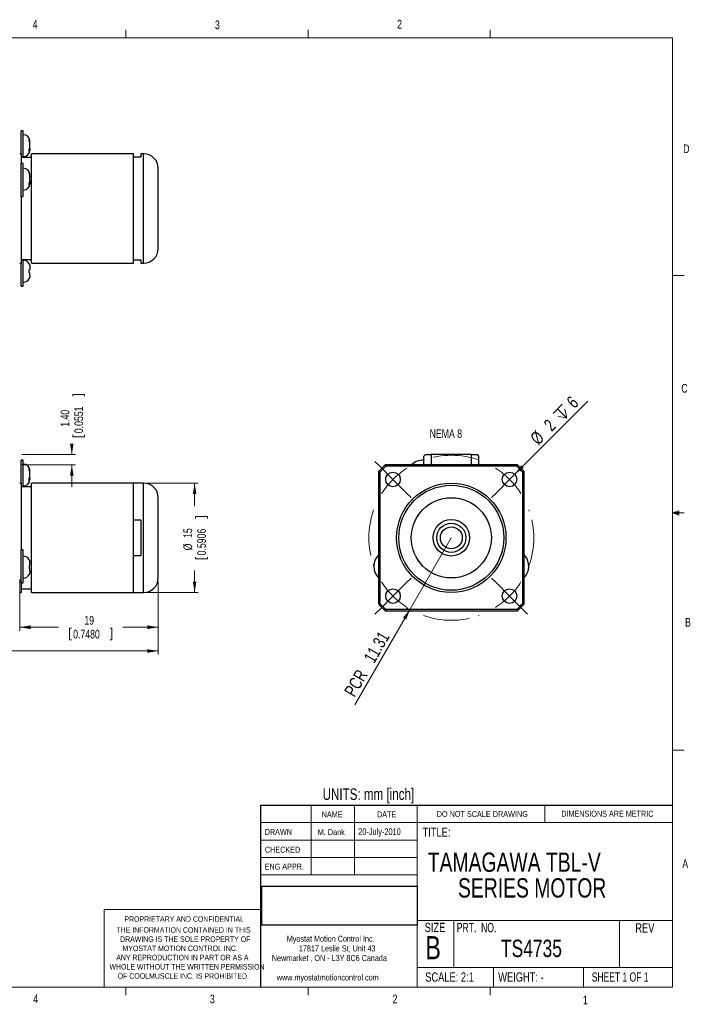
# Model space of a CAD drawing. Header units: millimetres. Extents: x 11 to 421, y 5 to 275.
# Tile 6 of 6: x 237 to 421, y 5 to 275. Entities that reach past the tile are written whole.
import ezdxf

# ---------------------------------------------------------------- set-up
doc = ezdxf.new("R2010")
doc.units = ezdxf.units.MM
doc.linetypes.add('CENTERX2', pattern=[20.32, 12.7, -2.54, 2.54, -2.54])
doc.styles.add('SLDTEXTSTYLE0', font='TXT', dxfattribs={"width": 0.75})
doc.styles.add('SLDTEXTSTYLE1', font='TXT', dxfattribs={"width": 0.694444})
doc.styles.add('SLDTEXTSTYLE2', font='TXT', dxfattribs={"width": 0.6875})
doc.dimstyles.new('SLDDIMSTYLE0', dxfattribs={"dimtxt": 2.38125, "dimasz": 3, "dimexe": 0, "dimexo": 0.0625, "dimgap": 0.595313, "dimtad": 0, "dimlfac": 0.5, "dimrnd": 1e-09, "dimzin": 4, "dimdsep": 46, "dimtxsty": 'SLDTEXTSTYLE0', "dimsah": 1, "dimcen": 0.09, "dimadec": 0, "dimazin": 0, "dimtfac": 1, "dimtofl": 0, "dimtmove": 0, "dimatfit": 3, "dimfxl": 1, "dimtolj": 1, "dimtzin": 12, "dimarcsym": 0})
doc.dimstyles.new('SLDDIMSTYLE1', dxfattribs={"dimtxt": 2.38125, "dimasz": 3, "dimexe": 0, "dimexo": 0.0625, "dimgap": 0.595313, "dimtad": 0, "dimlfac": 0.5, "dimrnd": 1e-09, "dimzin": 12, "dimdsep": 46, "dimtxsty": 'SLDTEXTSTYLE0', "dimsah": 1, "dimcen": 0.09, "dimadec": 0, "dimazin": 0, "dimtfac": 1, "dimtofl": 0, "dimtmove": 0, "dimatfit": 3, "dimfxl": 1, "dimtolj": 1, "dimtzin": 12, "dimarcsym": 0})
doc.dimstyles.new('SLDDIMSTYLE2', dxfattribs={"dimtxt": 2.38125, "dimasz": 3, "dimexe": 0, "dimexo": 0.0625, "dimgap": 0.595313, "dimtad": 0, "dimlfac": 0.5, "dimrnd": 1e-09, "dimzin": 4, "dimdsep": 46, "dimtxsty": 'SLDTEXTSTYLE0', "dimsah": 1, "dimcen": 0.09, "dimadec": 0, "dimazin": 0, "dimtfac": 1, "dimtofl": 0, "dimtmove": 0, "dimatfit": 3, "dimfxl": 1, "dimtolj": 1, "dimtzin": 12, "dimarcsym": 0})
doc.dimstyles.new('SLDDIMSTYLE3', dxfattribs={"dimtxt": 3.5, "dimasz": 3, "dimexe": 0, "dimexo": 0.0625, "dimgap": 0.875, "dimtad": 2, "dimlfac": 0.5, "dimrnd": 1e-09, "dimzin": 12, "dimdsep": 46, "dimtxsty": 'SLDTEXTSTYLE0', "dimsah": 1, "dimcen": 0.09, "dimadec": 0, "dimazin": 0, "dimtfac": 1, "dimtmove": 0, "dimatfit": 3, "dimfxl": 1, "dimtolj": 1, "dimtzin": 12, "dimarcsym": 0})
doc.dimstyles.new('SLDDIMSTYLE4', dxfattribs={"dimtxt": 3.5, "dimasz": 3, "dimexe": 0, "dimexo": 0.0625, "dimgap": 0.875, "dimtad": 2, "dimlfac": 0.5, "dimrnd": 1e-09, "dimzin": 12, "dimdsep": 46, "dimtxsty": 'SLDTEXTSTYLE0', "dimsah": 1, "dimcen": 0.09, "dimadec": 0, "dimazin": 0, "dimtfac": 1, "dimtofl": 0, "dimtmove": 0, "dimatfit": 3, "dimfxl": 1, "dimtolj": 1, "dimtzin": 12, "dimarcsym": 0})
picture_1 = doc.add_image_def('image1.bmp', size_in_pixel=(202, 51))

# ---------------------------------------------------------------- blocks, each defined once
blk = doc.blocks.new('SW_NOTE_0')
at = {"color": 0, "linetype": 'Continuous', "lineweight": 0, "char_height": 1.651, "attachment_point": 1, "style": 'SLDTEXTSTYLE0'}
for s, insert in [('Myostat Motion Control Inc.', (0, 2.13)), ('17817 Leslie St, Unit 43', (3.32, -0.52)), ('Newmarket , ON - L3Y 8C6 Canada', (-4.09, -3.17)), ('www.myostatmotioncontrol.com', (-2.73, -8.48))]:
    blk.add_mtext(s, dxfattribs=dict(at, insert=insert))
blk = doc.blocks.new('SW_NOTE_1')
at = {"color": 0, "linetype": 'Continuous', "lineweight": 0, "char_height": 1.524, "attachment_point": 1, "style": 'SLDTEXTSTYLE0'}
for s, insert in [('THE INFORMATION CONTAINED IN THIS', (0, 1.96)), ('DRAWING IS THE SOLE PROPERTY OF', (1, -0.56)), ('MYOSTAT MOTION CONTROL INC. ', (1.67, -3.08)), ('ANY REPRODUCTION IN PART OR AS A', (-0.04, -5.61)), ('WHOLE WITHOUT THE WRITTEN PERMISSION', (-1.91, -8.13)), ('OF COOLMUSCLE INC. IS PROHIBITED.', (0.37, -10.66))]:
    blk.add_mtext(s, dxfattribs=dict(at, insert=insert))
blk = doc.blocks.new('SW_NOTE_2')
at = {"color": 0, "linetype": 'Continuous', "lineweight": 0, "char_height": 5.2917, "attachment_point": 1, "style": 'SLDTEXTSTYLE0'}
for s, insert in [('TAMAGAWA TBL-V ', (0, 6.82)), ('SERIES MOTOR', (8.29, -0.23))]:
    blk.add_mtext(s, dxfattribs=dict(at, insert=insert))
blk = doc.blocks.new('*D6')
at = {"color": 7, "linetype": 'Continuous', "lineweight": 0}
for p, q in [((274.82, 121.21), (274.82, 101.17)), ((167.62, 114.22), (167.62, 101.17)), ((167.62, 102.17), (209.5, 102.17)), ((212.54, 101.89), (212.54, 98.67)), ((212.54, 101.89), (213.02, 101.89)), ((224.14, 101.89), (223.66, 101.89)), ((224.14, 101.89), (224.14, 98.67)), ((274.82, 102.17), (227.18, 102.17)), ((212.54, 98.67), (213.02, 98.67)), ((224.14, 98.67), (223.66, 98.67))]:
    blk.add_line(p, q, dxfattribs=at)
for points in [[(167.62, 102.17), (170.62, 101.67), (170.62, 102.67)], [(274.82, 102.17), (271.82, 102.67), (271.82, 101.67)]]:
    blk.add_solid(points, dxfattribs=at)
at = {"color": 7, "linetype": 'Continuous', "lineweight": 0, "char_height": 2.381, "attachment_point": 1, "style": 'SLDTEXTSTYLE0'}
for s, insert in [('53.60', (214.38, 105.24)), ('2.1102', (213.5, 101.46))]:
    blk.add_mtext(s, dxfattribs=dict(at, insert=insert))
blk = doc.blocks.new('*D7')
at = {"color": 7, "linetype": 'Continuous', "lineweight": 0}
for p, q in [((236.82, 121.81), (236.82, 107.68)), ((274.82, 121.21), (274.82, 107.68)), ((236.82, 108.68), (247.49, 108.68)), ((250.52, 108.4), (250.52, 105.18)), ((250.52, 108.4), (251, 108.4)), ((262.12, 108.4), (261.64, 108.4)), ((262.12, 108.4), (262.12, 105.18)), ((274.82, 108.68), (265.16, 108.68)), ((250.52, 105.18), (251, 105.18)), ((262.12, 105.18), (261.64, 105.18))]:
    blk.add_line(p, q, dxfattribs=at)
for points in [[(236.82, 108.68), (239.82, 108.18), (239.82, 109.18)], [(274.82, 108.68), (271.82, 109.18), (271.82, 108.18)]]:
    blk.add_solid(points, dxfattribs=at)
at = {"color": 7, "linetype": 'Continuous', "lineweight": 0, "char_height": 2.381, "attachment_point": 1, "style": 'SLDTEXTSTYLE0'}
for s, insert in [('19', (254.56, 111.75)), ('0.7480', (251.49, 107.97))]:
    blk.add_mtext(s, dxfattribs=dict(at, insert=insert))
blk = doc.blocks.new('*D8')
at = {"color": 7, "linetype": 'Continuous', "lineweight": 0}
for p, q in [((271.82, 148.21), (285.82, 148.21)), ((284.82, 148.21), (284.82, 141.87)), ((285.1, 139.02), (288.32, 139.02)), ((285.1, 139.02), (285.1, 138.54)), ((288.32, 139.02), (288.32, 138.54)), ((285.1, 127.42), (285.1, 127.9)), ((285.1, 127.42), (288.32, 127.42)), ((288.32, 127.42), (288.32, 127.9)), ((284.82, 118.21), (284.82, 124.2)), ((271.82, 118.21), (285.82, 118.21))]:
    blk.add_line(p, q, dxfattribs=at)
for points in [[(284.82, 148.21), (284.32, 145.21), (285.32, 145.21)], [(284.82, 118.21), (285.32, 121.21), (284.32, 121.21)]]:
    blk.add_solid(points, dxfattribs=at)
at = {"color": 7, "linetype": 'Continuous', "lineweight": 0, "char_height": 2.381, "attachment_point": 1, "rotation": 90, "style": 'SLDTEXTSTYLE0'}
for s, insert in [('0.5906', (285.53, 128.38)), ('15', (281.75, 133.16)), ('%%c', (281.75, 129.76))]:
    blk.add_mtext(s, dxfattribs=dict(at, insert=insert))
blk = doc.blocks.new('*D9')
at = {"color": 7, "linetype": 'Continuous', "lineweight": 0}
for p, q in [((251.4, 172.52), (254.62, 172.52)), ((251.4, 172.52), (251.4, 172.04)), ((254.62, 172.52), (254.62, 172.04)), ((251.4, 160.92), (251.4, 161.4)), ((251.4, 160.92), (254.62, 160.92)), ((254.62, 160.92), (254.62, 161.4)), ((251.12, 156.01), (251.12, 157.89)), ((237.42, 156.01), (252.12, 156.01)), ((237.22, 153.21), (252.12, 153.21)), ((251.12, 153.21), (251.12, 147.21))]:
    blk.add_line(p, q, dxfattribs=at)
for points in [[(251.12, 156.01), (251.62, 159.01), (250.62, 159.01)], [(251.12, 153.21), (250.62, 150.21), (251.62, 150.21)]]:
    blk.add_solid(points, dxfattribs=at)
at = {"color": 7, "linetype": 'Continuous', "lineweight": 0, "char_height": 2.381, "attachment_point": 1, "rotation": 90, "style": 'SLDTEXTSTYLE0'}
for s, insert in [('0.0551', (251.83, 161.89)), ('1.40', (248.05, 163.65))]:
    blk.add_mtext(s, dxfattribs=dict(at, insert=insert))
blk = doc.blocks.new('SW_SYMBOL_HOLE_DEPTH')
at = {"color": 0, "linetype": 'Continuous', "lineweight": 0}
for p, q in [((0, 875), (800, 875)), ((400, 875), (400, 75)), ((100, 555), (400, 75)), ((700, 555), (400, 75))]:
    blk.add_line(p, q, dxfattribs=at)
blk = doc.blocks.new('*D14')
at = {"color": 7, "linetype": 'Continuous', "lineweight": 0}
for q in [(392.73, 170.69), (369.83, 147.79)]:
    blk.add_line((372.66, 150.62), q, dxfattribs=at)
blk.add_solid([(372.66, 150.62), (375.14, 152.39), (374.43, 153.1)], dxfattribs=at)
at = {"color": 7, "linetype": 'Continuous', "lineweight": 0, "xscale": 0.0044707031, "yscale": 0.0044707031, "zscale": 0.0044707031, "rotation": 45}
blk.add_blockref('SW_SYMBOL_HOLE_DEPTH', (385.92, 164.53), dxfattribs=at)
at = {"color": 7, "linetype": 'Continuous', "lineweight": 0, "char_height": 3.5, "attachment_point": 1, "rotation": 45, "style": 'SLDTEXTSTYLE0'}
for s, insert in [('6', (386.57, 170.95)), ('2', (380.33, 164.63)), ('%%c', (376.6, 160.9))]:
    blk.add_mtext(s, dxfattribs=dict(at, insert=insert))
blk = doc.blocks.new('*D16')
at = {"color": 7, "linetype": 'Continuous', "lineweight": 0}
for q in [(355.25, 133.21), (328.8, 87.4)]:
    blk.add_line((343.93, 113.61), q, dxfattribs=at)
blk.add_arc((355.25, 133.21), 22.83, 237.4695, 240.4788, dxfattribs=at)
blk.add_solid([(343.93, 113.61), (342, 111.26), (342.87, 110.76)], dxfattribs=at)
at = {"color": 7, "linetype": 'Continuous', "lineweight": 0, "char_height": 3.5, "attachment_point": 1, "rotation": 60, "style": 'SLDTEXTSTYLE0'}
for s, insert in [('11.31', (331.03, 100.28)), ('PCR ', (325.69, 91.03))]:
    blk.add_mtext(s, dxfattribs=dict(at, insert=insert))
blk = doc.blocks.new('SW_CENTERMARKSYMBOL_0')
at = {"color": 0, "linetype": 'Continuous', "lineweight": 0}
for p, q in [((-3.54, 3.54), (-4.95, 4.95)), ((0, 0), (-3.54, 3.54)), ((32, 0), (35.54, 3.54)), ((35.54, 3.54), (36.95, 4.95)), ((0, 0), (3.54, -3.54)), ((32, 0), (28.46, -3.54)), ((3.54, -3.54), (4.95, -4.95)), ((28.46, -3.54), (27.05, -4.95)), ((0, -32), (3.54, -28.46)), ((3.54, -28.46), (4.95, -27.05)), ((28.46, -28.46), (27.05, -27.05)), ((32, -32), (28.46, -28.46)), ((0, -32), (-3.54, -35.54)), ((32, -32), (35.54, -35.54)), ((-3.54, -35.54), (-4.95, -36.95)), ((35.54, -35.54), (36.95, -36.95))]:
    blk.add_line(p, q, dxfattribs=at)
at = {"color": 0, "linetype": 'CENTERX2', "lineweight": 0}
for start, end in [(70.3214, 109.6786), (160.3214, 199.6786), (340.3214, 19.6786), (250.3214, 289.6786)]:
    blk.add_arc((16, -16), 22.63, start, end, dxfattribs=at)
at = {"color": 0, "linetype": 'Continuous', "lineweight": 0}
for start, end in [(122.3393, 135), (45, 57.6607), (135, 147.6607), (32.3393, 45), (212.3393, 225), (315, 327.6607), (225, 237.6607), (302.3393, 315)]:
    blk.add_arc((16, -16), 22.63, start, end, dxfattribs=at)

msp = doc.modelspace()

# ---------------------------------------------------------------- linework, layer by layer
at = {"color": 7, "linetype": 'Continuous', "lineweight": 0}
for p, q in [((15.907, 270.309), (415.957, 270.309)), ((265.932, 270.309), (265.932, 272.463)), ((315.938, 270.309), (315.938, 272.463)), ((365.944, 270.309), (365.944, 272.463)), ((415.957, 9.959), (415.957, 270.309)), ((415.957, 205.112), (419.132, 205.112)), ((415.957, 140.025), (417.663, 140.635)), ((417.663, 140.635), (417.663, 139.451)), ((415.957, 140.025), (417.663, 140.254)), ((415.957, 140.025), (419.132, 140.025)), ((415.957, 140.025), (417.663, 139.451)), ((415.957, 140.025), (417.663, 139.763)), ((415.957, 74.937), (419.132, 74.937)), ((316.817, 59.853), (316.817, 40.803)), ((328.717, 59.853), (328.717, 40.803)), ((345.885, 59.853), (345.885, 9.959)), ((380.921, 55.091), (380.921, 59.853)), ((302.919, 55.091), (415.957, 55.091)), ((302.919, 50.328), (345.885, 50.328)), ((302.919, 45.566), (345.885, 45.566)), ((345.885, 40.803), (302.919, 40.803)), ((259.953, 31.278), (259.953, 9.959)), ((302.919, 31.278), (259.953, 31.278)), ((345.885, 28.243), (415.957, 28.243)), ((355.932, 28.243), (355.932, 15.366)), ((401.43, 28.243), (401.43, 15.366)), ((345.885, 15.366), (415.957, 15.366)), ((366.793, 15.366), (366.793, 9.959)), ((391.48, 15.366), (391.48, 9.959)), ((415.957, 9.959), (15.907, 9.959)), ((265.932, 9.959), (265.932, 7.805)), ((315.938, 9.959), (315.938, 7.805)), ((365.944, 9.959), (365.944, 7.805))]:
    msp.add_line(p, q, dxfattribs=at)
at = {"color": 7, "linetype": 'Continuous', "lineweight": 30}
for p, q in [((237.216, 238.518), (237.216, 244.785)), ((237.816, 237.518), (237.816, 244.785)), ((239.538, 241.761), (239.616, 241.761)), ((239.616, 241.938), (239.615, 241.971)), ((239.616, 241.862), (239.616, 241.938)), ((239.616, 241.761), (239.616, 241.862)), ((239.616, 241.547), (239.616, 241.761)), ((239.616, 240.317), (239.616, 241.347)), ((239.616, 240.229), (239.616, 240.317)), ((237.216, 238.518), (237.216, 235.836)), ((239.616, 239.789), (239.43, 239.789)), ((239.616, 240.128), (239.616, 240.229)), ((239.616, 239.929), (239.616, 239.789)), ((239.616, 239.789), (239.616, 239.704)), ((239.616, 239.704), (239.616, 239.538)), ((240.016, 208.518), (240.016, 238.518)), ((268.016, 208.518), (268.016, 238.518)), ((268.016, 209.318), (268.016, 237.718)), ((268.016, 237.718), (270.016, 237.718)), ((270.016, 238.518), (270.016, 237.718)), ((270.816, 208.518), (270.816, 238.518)), ((237.216, 226.836), (237.216, 235.836)), ((237.816, 226.836), (237.816, 235.836)), ((239.538, 232.571), (239.616, 232.571)), ((239.616, 232.748), (239.615, 232.781)), ((239.616, 232.672), (239.616, 232.748)), ((239.616, 232.571), (239.616, 232.672)), ((239.616, 232.357), (239.616, 232.571)), ((274.816, 212.518), (274.816, 234.518)), ((239.616, 230.599), (239.43, 230.599)), ((239.616, 231.127), (239.616, 232.157)), ((239.616, 231.127), (239.616, 231.039)), ((239.616, 231.039), (239.616, 230.938)), ((239.616, 230.739), (239.616, 230.599)), ((239.616, 230.514), (239.616, 230.599)), ((239.616, 230.348), (239.616, 230.514)), ((237.216, 226.836), (237.216, 208.518)), ((237.216, 203.304), (237.216, 208.518)), ((237.816, 203.304), (237.816, 209.518)), ((270.016, 209.318), (268.016, 209.318)), ((270.016, 209.318), (270.016, 208.518)), ((239.616, 207.43), (239.616, 206.698)), ((239.616, 205.167), (239.616, 205.898)), ((237.216, 202.251), (237.216, 203.304)), ((237.816, 202.251), (237.816, 203.304)), ((237.216, 148.207), (237.216, 154.473)), ((237.816, 147.207), (237.816, 154.473)), ((347.747, 155.607), (348.147, 156.007)), ((347.747, 153.207), (347.747, 155.607)), ((348.147, 156.007), (349.747, 156.007)), ((349.747, 156.007), (349.747, 153.207)), ((360.747, 156.007), (349.747, 156.007)), ((360.747, 153.207), (360.747, 156.007)), ((360.747, 156.007), (362.347, 156.007)), ((362.347, 156.007), (362.747, 155.607)), ((362.747, 155.607), (362.747, 153.207)), ((239.538, 151.45), (239.616, 151.45)), ((239.616, 151.627), (239.615, 151.66)), ((239.616, 151.55), (239.616, 151.627)), ((239.616, 151.45), (239.616, 151.55)), ((239.616, 151.235), (239.616, 151.45)), ((335.247, 151.345), (335.247, 115.068)), ((373.386, 153.207), (337.109, 153.207)), ((373.231, 152.807), (337.264, 152.807)), ((375.247, 115.068), (375.247, 151.345)), ((239.616, 149.477), (239.43, 149.477)), ((239.616, 150.006), (239.616, 151.036)), ((239.616, 149.918), (239.616, 150.006)), ((239.616, 149.817), (239.616, 149.918)), ((239.616, 149.618), (239.616, 149.477)), ((239.616, 149.477), (239.616, 149.393)), ((239.616, 149.393), (239.616, 149.227)), ((335.647, 151.19), (335.647, 115.223)), ((374.847, 115.223), (374.847, 151.19)), ((237.216, 148.207), (237.216, 129.888)), ((240.016, 118.207), (240.016, 148.207)), ((268.016, 118.207), (268.016, 148.207)), ((268.016, 138.04), (268.016, 148.207)), ((270.816, 118.207), (270.816, 148.207)), ((274.816, 133.207), (274.816, 144.207)), ((270.016, 138.04), (268.016, 138.04)), ((270.016, 138.04), (270.016, 128.374)), ((274.816, 122.207), (274.816, 133.207)), ((237.216, 128.281), (237.216, 129.888)), ((237.816, 128.281), (237.816, 129.888)), ((237.216, 120.888), (237.216, 128.281)), ((237.816, 120.888), (237.816, 128.281)), ((268.016, 118.207), (268.016, 128.374)), ((268.016, 128.374), (270.016, 128.374)), ((375.461, 128.281), (375.247, 128.518)), ((239.616, 125.577), (239.616, 126.308)), ((239.616, 124.046), (239.616, 124.777)), ((237.216, 120.888), (237.216, 118.207)), ((337.264, 113.607), (373.231, 113.607)), ((337.109, 113.207), (373.386, 113.207)), ((302.919, 59.853), (415.957, 59.853)), ((302.919, 59.853), (302.919, 9.959))]:
    msp.add_line(p, q, dxfattribs=at)
for centre, radius in [((339.247, 149.207), 2), ((371.247, 149.207), 2), ((355.247, 133.207), 15), ((355.247, 133.207), 14.4), ((355.247, 133.207), 11), ((355.247, 133.207), 5), ((355.247, 133.207), 4), ((355.247, 133.207), 3), ((339.247, 117.207), 2), ((371.247, 117.207), 2)]:
    msp.add_circle(centre, radius, dxfattribs=at)
for centre, radius, start, end in [((237.816, 241.938), 1.8, 5.75382, 90), ((237.816, 239.538), 1.8, 270, 0), ((270.816, 234.518), 4, 0, 90), ((237.816, 232.748), 1.8, 5.75382, 90), ((237.816, 230.348), 1.8, 270, 360), ((270.816, 212.518), 4, 270, 360), ((237.816, 207.498), 1.8, 26.68441, 90), ((237.816, 205.098), 1.8, 270, 333.35476), ((347.429, 149.973), 4.5, 85.94213, 134.0682), ((237.816, 151.627), 1.8, 5.75382, 90), ((355.247, 133.207), 27, 132.20545, 137.79455), ((355.247, 133.207), 26.6, 132.5369, 137.4631), ((355.247, 133.207), 26.6, 42.5369, 47.4631), ((355.247, 133.207), 27, 42.20545, 47.79455), ((237.816, 149.227), 1.8, 270, 0), ((270.816, 144.207), 4, 0, 90), ((237.816, 126.377), 1.8, 26.38156, 90), ((338.481, 125.388), 4.5, 135.9318, 224.0682), ((372.014, 125.388), 4.5, 315.9318, 40), ((237.816, 123.977), 1.8, 270, 333.59703), ((270.816, 122.207), 4, 270, 360), ((355.247, 133.207), 27, 222.20545, 227.79455), ((355.247, 133.207), 26.6, 222.5369, 227.4631), ((355.247, 133.207), 26.6, 312.5369, 317.4631), ((355.247, 133.207), 27, 312.20545, 317.79455)]:
    msp.add_arc(centre, radius, start, end, dxfattribs=at)
for points, degree in [([(237.816, 244.785), (237.216, 244.785)], 1), ([(239.597, 241.547), (239.616, 241.547)], 1), ([(237.216, 238.518), (236.816, 238.518)], 1), ([(239.408, 239.146), (239.408, 239.759)], 1), ([(239.616, 239.929), (239.519, 239.929)], 1), ([(268.016, 238.518), (240.016, 238.518)], 1), ([(270.816, 238.518), (270.016, 238.518)], 1), ([(240.016, 237.518), (237.216, 237.518)], 1), ([(237.816, 235.836), (237.216, 235.836)], 1), ([(239.408, 233.337), (239.408, 232.823)], 1), ([(239.597, 232.357), (239.616, 232.357)], 1), ([(239.616, 230.739), (239.519, 230.739)], 1), ([(237.216, 226.836), (237.816, 226.836)], 1), ([(236.816, 208.518), (237.216, 208.518)], 1), ([(237.216, 209.518), (240.016, 209.518)], 1), ([(240.016, 208.518), (268.016, 208.518)], 1), ([(270.016, 208.518), (270.816, 208.518)], 1), ([(237.216, 202.251), (237.816, 202.251)], 1), ([(237.816, 154.473), (237.216, 154.473)], 1), ([(239.597, 151.235), (239.616, 151.235)], 1), ([(335.647, 151.19), (335.514, 151.242), (335.381, 151.294), (335.247, 151.345)], 3), ([(337.109, 153.207), (337.161, 153.073), (337.212, 152.94), (337.264, 152.807)], 3), ([(373.231, 152.807), (373.283, 152.94), (373.334, 153.073), (373.386, 153.207)], 3), ([(374.847, 151.19), (374.981, 151.242), (375.114, 151.294), (375.247, 151.345)], 3), ([(239.408, 148.835), (239.408, 149.447)], 1), ([(239.616, 149.618), (239.519, 149.618)], 1), ([(237.216, 148.207), (236.816, 148.207)], 1), ([(240.016, 147.207), (237.216, 147.207)], 1), ([(268.016, 148.207), (240.016, 148.207)], 1), ([(270.816, 148.207), (268.016, 148.207)], 1), ([(237.816, 129.888), (237.216, 129.888)], 1), ([(239.408, 125.577), (239.408, 124.777)], 1), ([(237.216, 120.888), (237.816, 120.888)], 1), ([(237.216, 119.207), (240.016, 119.207)], 1), ([(236.816, 118.207), (237.216, 118.207)], 1), ([(240.016, 118.207), (268.016, 118.207)], 1), ([(268.016, 118.207), (270.816, 118.207)], 1), ([(335.647, 115.223), (335.514, 115.172), (335.381, 115.12), (335.247, 115.068)], 3), ([(337.264, 113.607), (337.212, 113.473), (337.161, 113.34), (337.109, 113.207)], 3), ([(373.231, 113.607), (373.283, 113.473), (373.334, 113.34), (373.386, 113.207)], 3), ([(374.847, 115.223), (374.981, 115.172), (375.114, 115.12), (375.247, 115.068)], 3)]:
    msp.add_open_spline(points, degree=degree, dxfattribs=at)
for points, knots in [([(239.616, 241.862), (239.615, 241.9), (239.613, 241.977), (239.595, 242.092), (239.565, 242.208), (239.524, 242.319), (239.472, 242.427), (239.429, 242.493), (239.408, 242.527)], [0, 0, 0, 0, 0.1665089, 0.3339985, 0.5046919, 0.6765416, 0.8377621, 1, 1, 1, 1]), ([(239.408, 242.013), (239.414, 242.056), (239.425, 242.141), (239.43, 242.27), (239.425, 242.399), (239.414, 242.484), (239.408, 242.527)], [0, 0, 0, 0, 0.2496636, 0.5, 0.7496752, 1, 1, 1, 1]), ([(239.616, 241.347), (239.615, 241.386), (239.613, 241.463), (239.595, 241.578), (239.565, 241.694), (239.524, 241.805), (239.472, 241.912), (239.429, 241.979), (239.408, 242.013)], [0, 0, 0, 0, 0.1665089, 0.3339985, 0.5046919, 0.6765416, 0.8377621, 1, 1, 1, 1]), ([(239.408, 239.759), (239.428, 239.785), (239.468, 239.837), (239.516, 239.919), (239.556, 240.004), (239.588, 240.099), (239.611, 240.204), (239.614, 240.279), (239.616, 240.317)], [0, 0, 0, 0, 0.1501725, 0.301171, 0.4547097, 0.6091013, 0.8037404, 1, 1, 1, 1]), ([(239.408, 239.146), (239.428, 239.172), (239.468, 239.224), (239.516, 239.306), (239.556, 239.391), (239.588, 239.486), (239.611, 239.591), (239.614, 239.666), (239.616, 239.704)], [0, 0, 0, 0, 0.1501725, 0.301171, 0.4547097, 0.6091013, 0.8037404, 1, 1, 1, 1]), ([(239.597, 239.929), (239.601, 239.95), (239.614, 240.016), (239.615, 240.083), (239.616, 240.128)], [0, 0, 0, 0, 0.3222932, 1, 1, 1, 1]), ([(239.616, 232.672), (239.615, 232.71), (239.613, 232.787), (239.595, 232.902), (239.565, 233.018), (239.524, 233.129), (239.472, 233.236), (239.429, 233.303), (239.408, 233.337)], [0, 0, 0, 0, 0.1665089, 0.3339985, 0.5046919, 0.6765416, 0.8377621, 1, 1, 1, 1]), ([(239.408, 232.823), (239.428, 232.792), (239.468, 232.729), (239.516, 232.631), (239.556, 232.53), (239.588, 232.417), (239.611, 232.293), (239.614, 232.203), (239.616, 232.157)], [0, 0, 0, 0, 0.15017252, 0.30117099, 0.45470972, 0.60910126, 0.80374045, 1, 1, 1, 1]), ([(239.616, 231.127), (239.615, 231.095), (239.613, 231.03), (239.595, 230.933), (239.565, 230.837), (239.524, 230.743), (239.472, 230.653), (239.429, 230.597), (239.408, 230.569)], [0, 0, 0, 0, 0.1665089, 0.3339985, 0.5046919, 0.6765416, 0.8377621, 1, 1, 1, 1]), ([(239.408, 229.956), (239.414, 230.007), (239.425, 230.109), (239.43, 230.262), (239.425, 230.416), (239.414, 230.518), (239.408, 230.569)], [0, 0, 0, 0, 0.2496636, 0.5, 0.7496752, 1, 1, 1, 1]), ([(239.616, 230.514), (239.615, 230.482), (239.613, 230.417), (239.595, 230.32), (239.565, 230.224), (239.524, 230.13), (239.472, 230.04), (239.429, 229.984), (239.408, 229.956)], [0, 0, 0, 0, 0.1665089, 0.3339985, 0.5046919, 0.6765416, 0.8377621, 1, 1, 1, 1]), ([(239.597, 230.739), (239.601, 230.76), (239.614, 230.826), (239.615, 230.893), (239.616, 230.938)], [0, 0, 0, 0, 0.3222932, 1, 1, 1, 1]), ([(239.408, 208.298), (239.428, 208.258), (239.468, 208.176), (239.516, 208.048), (239.556, 207.916), (239.588, 207.769), (239.611, 207.606), (239.614, 207.489), (239.616, 207.43)], [0, 0, 0, 0, 0.1501725, 0.301171, 0.4547097, 0.6091013, 0.8037404, 1, 1, 1, 1]), ([(239.616, 206.698), (239.615, 206.698), (239.613, 206.698), (239.595, 206.698), (239.565, 206.698), (239.524, 206.698), (239.472, 206.698), (239.429, 206.698), (239.408, 206.698)], [0, 0, 0, 0, 0.1665089, 0.3339985, 0.5046919, 0.6765416, 0.8377621, 1, 1, 1, 1]), ([(239.408, 205.898), (239.414, 205.965), (239.425, 206.098), (239.43, 206.298), (239.425, 206.498), (239.414, 206.632), (239.408, 206.698)], [0, 0, 0, 0, 0.2496636, 0.5, 0.7496752, 1, 1, 1, 1]), ([(239.408, 205.898), (239.428, 205.898), (239.468, 205.898), (239.516, 205.898), (239.556, 205.898), (239.588, 205.898), (239.611, 205.898), (239.614, 205.898), (239.616, 205.898)], [0, 0, 0, 0, 0.1501725, 0.301171, 0.4547097, 0.6091013, 0.8037404, 1, 1, 1, 1]), ([(239.616, 205.167), (239.615, 205.117), (239.613, 205.016), (239.595, 204.866), (239.565, 204.715), (239.524, 204.569), (239.472, 204.429), (239.429, 204.342), (239.408, 204.298)], [0, 0, 0, 0, 0.1665089, 0.3339985, 0.5046919, 0.6765416, 0.8377621, 1, 1, 1, 1]), ([(239.616, 151.55), (239.615, 151.589), (239.613, 151.666), (239.595, 151.781), (239.565, 151.897), (239.524, 152.008), (239.472, 152.115), (239.429, 152.182), (239.408, 152.216)], [0, 0, 0, 0, 0.1665089, 0.3339985, 0.5046919, 0.6765416, 0.8377621, 1, 1, 1, 1]), ([(239.408, 151.702), (239.414, 151.744), (239.425, 151.83), (239.43, 151.959), (239.425, 152.087), (239.414, 152.173), (239.408, 152.216)], [0, 0, 0, 0, 0.2496636, 0.5, 0.7496752, 1, 1, 1, 1]), ([(239.616, 151.036), (239.615, 151.075), (239.613, 151.151), (239.595, 151.267), (239.565, 151.382), (239.524, 151.494), (239.472, 151.601), (239.429, 151.668), (239.408, 151.702)], [0, 0, 0, 0, 0.16650886, 0.33399846, 0.50469193, 0.67654163, 0.83776208, 1, 1, 1, 1]), ([(239.408, 149.447), (239.428, 149.474), (239.468, 149.526), (239.516, 149.608), (239.556, 149.693), (239.588, 149.788), (239.611, 149.892), (239.614, 149.968), (239.616, 150.006)], [0, 0, 0, 0, 0.15017252, 0.30117099, 0.45470972, 0.60910126, 0.80374045, 1, 1, 1, 1]), ([(239.408, 148.835), (239.428, 148.861), (239.468, 148.913), (239.516, 148.995), (239.556, 149.08), (239.588, 149.175), (239.611, 149.28), (239.614, 149.355), (239.616, 149.393)], [0, 0, 0, 0, 0.1501725, 0.301171, 0.4547097, 0.6091013, 0.8037404, 1, 1, 1, 1]), ([(239.597, 149.618), (239.601, 149.639), (239.614, 149.705), (239.615, 149.772), (239.616, 149.817)], [0, 0, 0, 0, 0.3222932, 1, 1, 1, 1]), ([(239.408, 127.177), (239.414, 127.177), (239.426, 127.177), (239.427, 127.177), (239.428, 127.177)], [0, 0, 0, 0, 0.499962, 1, 1, 1, 1]), ([(239.408, 127.177), (239.428, 127.136), (239.468, 127.055), (239.516, 126.927), (239.556, 126.795), (239.588, 126.647), (239.611, 126.485), (239.614, 126.367), (239.616, 126.308)], [0, 0, 0, 0, 0.1501725, 0.301171, 0.4547097, 0.6091013, 0.8037404, 1, 1, 1, 1]), ([(239.616, 125.577), (239.615, 125.577), (239.613, 125.577), (239.595, 125.577), (239.565, 125.577), (239.524, 125.577), (239.472, 125.577), (239.429, 125.577), (239.408, 125.577)], [0, 0, 0, 0, 0.1665089, 0.3339985, 0.5046919, 0.6765416, 0.8377621, 1, 1, 1, 1]), ([(239.408, 124.777), (239.428, 124.777), (239.468, 124.777), (239.516, 124.777), (239.556, 124.777), (239.588, 124.777), (239.611, 124.777), (239.614, 124.777), (239.616, 124.777)], [0, 0, 0, 0, 0.15017252, 0.30117099, 0.45470972, 0.60910126, 0.80374045, 1, 1, 1, 1]), ([(239.616, 124.046), (239.615, 123.996), (239.613, 123.895), (239.595, 123.744), (239.565, 123.594), (239.524, 123.448), (239.472, 123.308), (239.429, 123.221), (239.408, 123.177)], [0, 0, 0, 0, 0.1665089, 0.3339985, 0.5046919, 0.6765416, 0.8377621, 1, 1, 1, 1]), ([(239.428, 123.177), (239.428, 123.177), (239.43, 123.177), (239.425, 123.177), (239.414, 123.177), (239.408, 123.177)], [0, 0, 0, 0, 0.0010574, 0.4998799, 1, 1, 1, 1])]:
    msp.add_open_spline(points, degree=3, knots=knots, dxfattribs=at)

# ---------------------------------------------------------------- block references
at = {"color": 7, "linetype": 'Continuous', "lineweight": 0}
for name, p in [('SW_CENTERMARKSYMBOL_0', (339.247, 149.207)), ('SW_NOTE_2', (348.787, 40.078)), ('SW_NOTE_1', (263.354, 24.464)), ('SW_NOTE_0', (310.101, 21.941))]:
    msp.add_blockref(name, p, dxfattribs=at)

# ---------------------------------------------------------------- texts
at = {"color": 7, "linetype": 'Continuous', "lineweight": 0, "attachment_point": 1}
for s, insert, char_height, style in [('4', (240.393, 275.226), 2.381, 'SLDTEXTSTYLE0'), ('3', (290.391, 275.07), 2.381, 'SLDTEXTSTYLE0'), ('2', (340.385, 275.24), 2.381, 'SLDTEXTSTYLE0'), ('D', (418.879, 241.071), 2.381, 'SLDTEXTSTYLE0'), ('C', (418.368, 175.389), 2.381, 'SLDTEXTSTYLE0'), ('NEMA 8', (349.303, 162.954), 2.3813, 'SLDTEXTSTYLE0'), ('B', (419.392, 111.229), 2.381, 'SLDTEXTSTYLE0'), ('UNITS: mm [inch]', (319.941, 64.495), 3.175, 'SLDTEXTSTYLE0'), ('NAME', (319.681, 58.182), 1.651, 'SLDTEXTSTYLE0'), ('DATE', (334.845, 58.182), 1.651, 'SLDTEXTSTYLE0'), ('DO NOT SCALE DRAWING', (351.251, 58.259), 1.5875, 'SLDTEXTSTYLE0'), ('DIMENSIONS ARE METRIC', (385.416, 58.349), 1.651, 'SLDTEXTSTYLE0'), ('DRAWN', (304.053, 53.381), 1.651, 'SLDTEXTSTYLE0'), ('M. Dank', (318.603, 53.291), 1.5875, 'SLDTEXTSTYLE0'), ('20-July-2010', (329.712, 53.554), 1.85208, 'SLDTEXTSTYLE0'), ('TITLE:', (347.375, 53.755), 2.54, 'SLDTEXTSTYLE0'), ('CHECKED', (304.107, 48.495), 1.651, 'SLDTEXTSTYLE0'), ('ENG APPR.', (304.034, 43.859), 1.651, 'SLDTEXTSTYLE0'), ('A', (418.645, 45.025), 2.381, 'SLDTEXTSTYLE0'), ('PROPRIETARY AND CONFIDENTIAL', (265.554, 29.424), 1.524, 'SLDTEXTSTYLE0'), ('SIZE', (347.936, 27.617), 2.54, 'SLDTEXTSTYLE0'), ('PRT.  NO.', (356.737, 27.581), 2.54, 'SLDTEXTSTYLE1'), ('REV', (405.742, 27.482), 2.54, 'SLDTEXTSTYLE0'), ('B', (348.137, 23.983), 6.35, 'SLDTEXTSTYLE0'), ('TS4735', (368.874, 22.991), 4.7625, 'SLDTEXTSTYLE0'), ('SCALE: 2:1', (348.105, 14.023), 2.54, 'SLDTEXTSTYLE0'), ('WEIGHT: -', (368.119, 14.023), 2.54, 'SLDTEXTSTYLE0'), ('SHEET 1 OF 1', (393.788, 14.032), 2.54, 'SLDTEXTSTYLE2'), ('4', (240.541, 7.969), 2.381, 'SLDTEXTSTYLE0'), ('3', (289.021, 7.915), 2.381, 'SLDTEXTSTYLE0'), ('2', (339.148, 7.936), 2.381, 'SLDTEXTSTYLE0'), ('1', (391.371, 7.655), 2.381, 'SLDTEXTSTYLE0')]:
    msp.add_mtext(s, dxfattribs=dict(at, insert=insert, char_height=char_height, style=style))

# ---------------------------------------------------------------- dimensions: what is measured, and where the dimension line sits
at = {"color": 7, "linetype": 'Continuous', "lineweight": 0}
dim = msp.add_diameter_dim_2p(p1=(369.833, 147.793), p2=(372.662, 150.621), text='<> {\\fGDT;x}6', dimstyle='SLDDIMSTYLE3', dxfattribs=at)
dim.commit()
dim.dimension.update_dxf_attribs({"geometry": '*D14', "text_midpoint": (385.82, 163.779), "dimtype": 163})
dim = msp.add_linear_dim(base=(251.12, 156.007), p1=(236.216, 153.207), p2=(236.416, 156.007), angle=90, dimstyle='SLDDIMSTYLE0', dxfattribs=at)
dim.commit()
dim.dimension.update_dxf_attribs({"geometry": '*D9', "text_midpoint": (251.12, 166.723), "dimtype": 160})
dim = msp.add_linear_dim(base=(284.816, 148.207), p1=(270.816, 118.207), p2=(270.816, 148.207), angle=90, text='%%c<>', dimstyle='SLDDIMSTYLE1', dxfattribs=at)
dim.commit()
dim.dimension.update_dxf_attribs({"geometry": '*D8', "text_midpoint": (284.816, 133.031), "dimtype": 160})
dim = msp.add_radius_dim(center=(355.247, 133.207), mpoint=(343.934, 113.611), text='PCR <>', dimstyle='SLDDIMSTYLE4', dxfattribs=at)
dim.commit()
dim.dimension.update_dxf_attribs({"geometry": '*D16', "text_midpoint": (335.126, 98.356), "dimtype": 164})
for base, p2, dimstyle, picture, middle in [((167.616, 102.173), (167.616, 115.223), 'SLDDIMSTYLE2', '*D6', (218.34, 102.173)), ((236.816, 108.682), (236.816, 122.807), 'SLDDIMSTYLE1', '*D7', (256.322, 108.682))]:
    dim = msp.add_linear_dim(base=base, p1=(274.816, 122.207), p2=p2, dimstyle=dimstyle, dxfattribs=at)
    dim.commit()
    dim.dimension.update_dxf_attribs({"geometry": picture, "text_midpoint": middle, "dimtype": 160})

# ---------------------------------------------------------------- pictures from other files: only their frames are drawn
image = msp.add_image(picture_1, insert=(303.215, 26.931), size_in_units=(42.681, 10.776))
image.dxf.flags = 7

doc.saveas('drawing.dxf')
